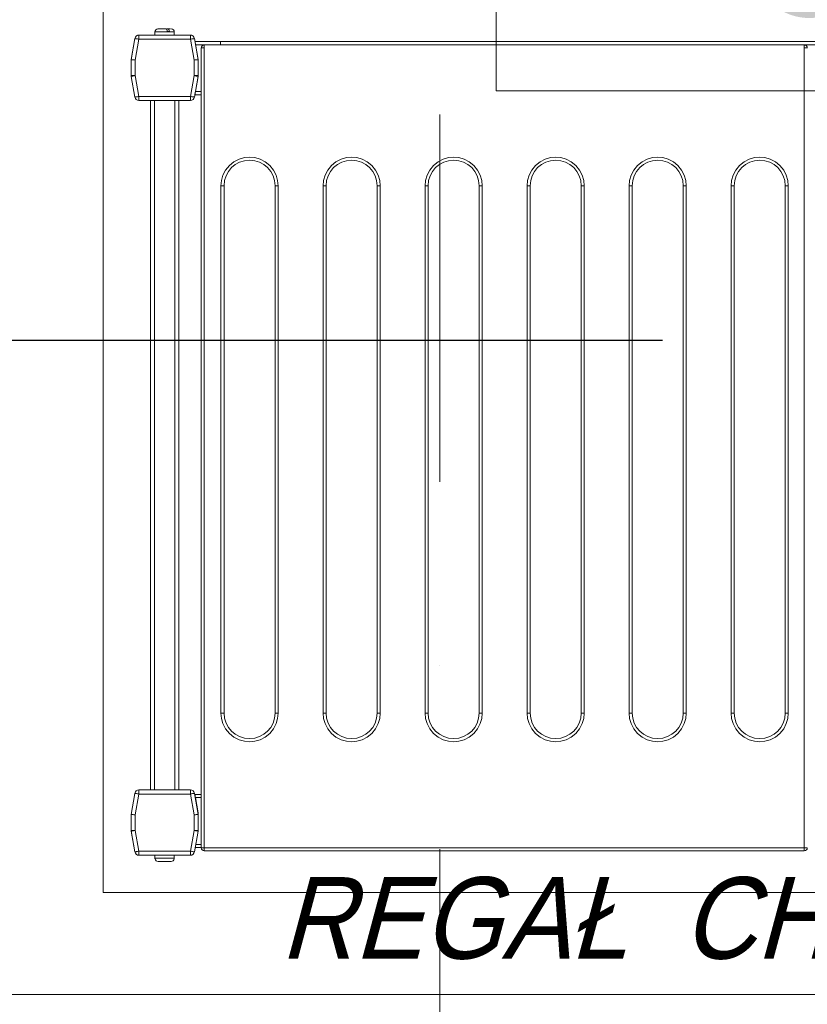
# Model space of a CAD drawing. Header units: centimetres. Extents: x -9388 to 91680, y -1419244 to 50347.
# Tile 43 of 183: x 14868 to 15254, y -710339 to -709857. Entities that reach past the tile are written whole.
import ezdxf
from ezdxf.enums import TextEntityAlignment as Align

# ---------------------------------------------------------------- set-up
doc = ezdxf.new("R2010")
doc.units = ezdxf.units.CM
doc.linetypes.add('Kropki i Kreski', pattern=[360, 180, -90, 0, -90])
doc.linetypes.add('PHANTOM', pattern=[2.5, 1.25, -0.25, 0.25, -0.25, 0.25, -0.25])
doc.layers.add('! Strefy Powierzchnie', color=7, linetype='Continuous')
doc.layers.add('Osie', color=7, linetype='Continuous')
for name, color, linetype, lineweight in [('Osie_Nr_pióra__1', 7, 'Continuous', 13), ('Osie_Nr_pióra__4', 7, 'Continuous', 13), ('Q_podkład', 8, 'Continuous', 9), ('Q_wys prowadzenia instalacji', 6, 'Continuous', 13), ('Wnętrze - umeblowanie_Nr_pióra__1', 7, 'Continuous', 13), ('Ściany wewnętrzne_Nr_pióra__1', 7, 'Continuous', 13)]:
    doc.layers.add(name, color=color, linetype=linetype, lineweight=lineweight)
doc.layers.add('Q_kd', color=7, linetype='PHANTOM', lineweight=30, true_color=0x01ff01)
doc.layers.add('Wnętrze - umeblowanie_Nr_pióra__201', color=7, linetype='Continuous', lineweight=5, true_color=0x595959)
doc.styles.add('GENERATED_STYLE_2', font='arial.ttf')
doc.styles.add('GENERATED_STYLE_3', font='calibri.ttf')
doc.styles.add('GENERATED_STYLE_5', font='msgothic.ttc')
doc.styles.add('TT', font='ARIALN.TTF', dxfattribs={"height": 200})

# ---------------------------------------------------------------- blocks, each defined once
blk = doc.blocks.new('Standardowy znacznik siatki_7')
at = {"layer": 'Osie_Nr_pióra__4', "linetype": 'Kropki i Kreski'}
blk.add_line((1000, 0), (12138.23, 0), dxfattribs=at)
at = {"layer": 'Osie_Nr_pióra__1', "style": 'GENERATED_STYLE_3'}
for tag, p in [('AC_MarkerText_1_0', (-125, 5.72)), ('AC_MarkerText_1_1', (13263.23, 5.72))]:
    blk.add_attdef(tag, text='', height=100, rotation=270, dxfattribs=at).set_placement(p, align=Align.MIDDLE_CENTER)
blk = doc.blocks.new('PAB.01_RZUT PRZYZIEMIA')
at = {"layer": '! Strefy Powierzchnie', "color": 8, "linetype": 'Continuous', "lineweight": 0, "flags": 128}
blk.add_lwpolyline([(44909, -710284.28), (45909, -710284.28), (45909, -708884.28), (44909, -708884.28)], close=True, dxfattribs=at)
at = {"layer": 'Wnętrze - umeblowanie_Nr_pióra__201', "color": 8, "linetype": 'Continuous'}
for p, q in [((44939.95, -709861.03), (44940.89, -709861.03)), ((44939.95, -709861.03), (44940.89, -709861.03)), ((44924.52, -709865.68), (44922.7, -709876.03)), ((44924.52, -709865.68), (44922.7, -709876.03)), ((44924.52, -709865.77), (44922.7, -709876.12)), ((44924.52, -709865.77), (44922.7, -709876.12)), ((44926.49, -709866.12), (44924.7, -709876.29)), ((44926.49, -709866.12), (44924.7, -709876.29)), ((44951.73, -709864.03), (44926.49, -709864.03)), ((44951.73, -709864.03), (44926.49, -709864.03)), ((44926.49, -709864.12), (44926.49, -709866.12)), ((44951.73, -709864.12), (44926.49, -709864.12)), ((44926.49, -709864.12), (44926.49, -709866.12)), ((44951.73, -709864.12), (44926.49, -709864.12)), ((44951.73, -709866.12), (44926.49, -709866.12)), ((44951.73, -709866.12), (44926.49, -709866.12)), ((44934.36, -709862.53), (44934.36, -709864.03)), ((44943.86, -709862.53), (44934.36, -709862.53)), ((44934.36, -709862.53), (44934.36, -709864.03)), ((44943.86, -709862.53), (44934.36, -709862.53)), ((44941.45, -709862.23), (44940.34, -709862.23)), ((44941.45, -709862.23), (44940.34, -709862.23)), ((44943.86, -709864.03), (44943.86, -709862.53)), ((44943.86, -709864.03), (44943.86, -709862.53)), ((44951.73, -709866.12), (44951.73, -709864.12)), ((44951.73, -709866.12), (44951.73, -709864.12)), ((44953.53, -709876.29), (44951.73, -709866.12)), ((44953.53, -709876.29), (44951.73, -709866.12)), ((44955.53, -709876.03), (44953.7, -709865.68)), ((44955.53, -709876.03), (44953.7, -709865.68)), ((44955.53, -709876.12), (44953.7, -709865.77)), ((44955.53, -709876.12), (44953.7, -709865.77)), ((44966.53, -709867.28), (44953.99, -709867.28)), ((44966.53, -709867.28), (44953.99, -709867.28)), ((44966.53, -709868.78), (44954.25, -709868.78)), ((44966.53, -709868.78), (44954.25, -709868.78)), ((44957.03, -709870.38), (44957.03, -710262.38)), ((44958.53, -709870.38), (44957.03, -709870.38)), ((44957.03, -709870.38), (44957.03, -710262.38)), ((44958.53, -709870.38), (44957.03, -709870.38)), ((45252.53, -709868.88), (44958.53, -709868.88)), ((44958.53, -709868.88), (44958.53, -709868.91)), ((44958.53, -709868.88), (44958.53, -709868.91)), ((44958.53, -709868.91), (44958.53, -709870.38)), ((44958.53, -709868.91), (44958.53, -709870.38)), ((44958.53, -709870.38), (44958.53, -710262.38)), ((44958.53, -709870.38), (44958.53, -710262.38)), ((44966.53, -709868.78), (44966.53, -709867.28)), ((44966.53, -709867.28), (45838.53, -709867.28)), ((44966.53, -709868.78), (44966.53, -709867.28)), ((44966.53, -709867.28), (45838.53, -709867.28)), ((44966.53, -709868.88), (44966.53, -709868.78)), ((44966.53, -709868.78), (45838.53, -709868.78)), ((44966.53, -709868.88), (44966.53, -709868.78)), ((45252.53, -709868.91), (45252.53, -709868.88)), ((45252.53, -709868.91), (45252.53, -709868.88)), ((45252.53, -709870.38), (45252.53, -709868.91)), ((45252.53, -709870.38), (45252.53, -709868.91)), ((45254.03, -709870.38), (45252.53, -709870.38)), ((45252.53, -710262.38), (45252.53, -709870.38)), ((45254.03, -709870.38), (45252.53, -709870.38)), ((45252.53, -710262.38), (45252.53, -709870.38)), ((44922.7, -709876.03), (44922.7, -709884.03)), ((44922.7, -709876.03), (44922.7, -709884.03)), ((44922.7, -709876.12), (44922.7, -709883.94)), ((44922.7, -709876.12), (44922.7, -709883.94)), ((44924.7, -709876.29), (44924.7, -709883.94)), ((44924.7, -709876.29), (44924.7, -709883.94)), ((44953.53, -709883.94), (44953.53, -709876.29)), ((44953.53, -709883.94), (44953.53, -709876.29)), ((44955.53, -709876.12), (44955.53, -709876.03)), ((44955.53, -709876.12), (44955.53, -709876.03)), ((44955.53, -709883.94), (44955.53, -709876.12)), ((44955.53, -709883.94), (44955.53, -709876.12)), ((44922.7, -709883.94), (44924.7, -709883.94)), ((44922.7, -709883.94), (44924.7, -709883.94)), ((44922.7, -709884.03), (44922.7, -709884.05)), ((44922.7, -709884.03), (44922.7, -709884.05)), ((44922.73, -709884.29), (44924.52, -709894.46)), ((44922.73, -709884.29), (44924.52, -709894.46)), ((44924.7, -709883.94), (44926.49, -709894.12)), ((44924.7, -709883.94), (44926.49, -709894.12)), ((44951.73, -709894.12), (44953.53, -709883.94)), ((44951.73, -709894.12), (44953.53, -709883.94)), ((44953.53, -709883.94), (44955.53, -709883.94)), ((44953.53, -709883.94), (44955.53, -709883.94)), ((44953.7, -709894.46), (44955.5, -709884.29)), ((44953.7, -709894.46), (44955.5, -709884.29)), ((44955.53, -709884.28), (44954.21, -709891.78)), ((44955.53, -709884.28), (44954.21, -709891.78)), ((44955.53, -709884.03), (44955.53, -709883.94)), ((44955.53, -709884.03), (44955.53, -709883.94)), ((44955.53, -709884.03), (44955.53, -709884.28)), ((44955.53, -709884.04), (44955.53, -709884.03)), ((44955.53, -709884.03), (44955.53, -709884.28)), ((44955.53, -709884.04), (44955.53, -709884.03)), ((44926.49, -709894.12), (44951.73, -709894.12)), ((44926.49, -709894.12), (44926.49, -709896.12)), ((44926.49, -709894.12), (44951.73, -709894.12)), ((44926.49, -709894.12), (44926.49, -709896.12)), ((44951.73, -709896.12), (44951.73, -709894.12)), ((44951.73, -709896.12), (44951.73, -709894.12)), ((44957.03, -709893.28), (44953.94, -709893.28)), ((44957.03, -709893.28), (44953.94, -709893.28)), ((44957.03, -709891.78), (44954.21, -709891.78)), ((44957.03, -709891.78), (44954.21, -709891.78)), ((44926.49, -709896.12), (44951.73, -709896.12)), ((44926.49, -709896.12), (44951.73, -709896.12)), ((44932.11, -709896.12), (44932.11, -710234.03)), ((44932.11, -709896.12), (44932.11, -710234.03)), ((44934.11, -709896.12), (44934.11, -710234.03)), ((44934.11, -709896.12), (44934.11, -710234.03)), ((44944.11, -709896.12), (44944.11, -710234.03)), ((44944.11, -709896.12), (44944.11, -710234.03)), ((44946.11, -709896.12), (44946.11, -710234.03)), ((44946.11, -709896.12), (44946.11, -710234.03)), ((44966.73, -710196.38), (44966.73, -709937.88)), ((44966.73, -709937.88), (44968.23, -709937.88)), ((44966.73, -710196.38), (44966.73, -709937.88)), ((44966.73, -709937.88), (44968.23, -709937.88)), ((44968.23, -710196.38), (44968.23, -709937.88)), ((44968.23, -710196.38), (44968.23, -709937.88)), ((44993.23, -709937.88), (44993.23, -710196.38)), ((44993.23, -709937.88), (44994.73, -709937.88)), ((44993.23, -709937.88), (44993.23, -710196.38)), ((44993.23, -709937.88), (44994.73, -709937.88)), ((44994.73, -709937.88), (44994.73, -710196.38)), ((44994.73, -709937.88), (44994.73, -710196.38)), ((45016.73, -710196.38), (45016.73, -709937.88)), ((45016.73, -709937.88), (45018.23, -709937.88)), ((45016.73, -710196.38), (45016.73, -709937.88)), ((45016.73, -709937.88), (45018.23, -709937.88)), ((45018.23, -710196.38), (45018.23, -709937.88)), ((45018.23, -710196.38), (45018.23, -709937.88)), ((45043.23, -709937.88), (45043.23, -710196.38)), ((45043.23, -709937.88), (45044.73, -709937.88)), ((45043.23, -709937.88), (45043.23, -710196.38)), ((45043.23, -709937.88), (45044.73, -709937.88)), ((45044.73, -709937.88), (45044.73, -710196.38)), ((45044.73, -709937.88), (45044.73, -710196.38)), ((45066.73, -710196.38), (45066.73, -709937.88)), ((45066.73, -709937.88), (45068.23, -709937.88)), ((45066.73, -710196.38), (45066.73, -709937.88)), ((45066.73, -709937.88), (45068.23, -709937.88)), ((45068.23, -710196.38), (45068.23, -709937.88)), ((45068.23, -710196.38), (45068.23, -709937.88)), ((45093.23, -709937.88), (45093.23, -710196.38)), ((45093.23, -709937.88), (45094.73, -709937.88)), ((45093.23, -709937.88), (45093.23, -710196.38)), ((45093.23, -709937.88), (45094.73, -709937.88)), ((45094.73, -709937.88), (45094.73, -710196.38)), ((45094.73, -709937.88), (45094.73, -710196.38)), ((45116.73, -710196.38), (45116.73, -709937.88)), ((45116.73, -709937.88), (45118.23, -709937.88)), ((45116.73, -710196.38), (45116.73, -709937.88)), ((45116.73, -709937.88), (45118.23, -709937.88)), ((45118.23, -710196.38), (45118.23, -709937.88)), ((45118.23, -710196.38), (45118.23, -709937.88)), ((45143.23, -709937.88), (45143.23, -710196.38)), ((45143.23, -709937.88), (45144.73, -709937.88)), ((45143.23, -709937.88), (45143.23, -710196.38)), ((45143.23, -709937.88), (45144.73, -709937.88)), ((45144.73, -709937.88), (45144.73, -710196.38)), ((45144.73, -709937.88), (45144.73, -710196.38)), ((45166.73, -710196.38), (45166.73, -709937.88)), ((45166.73, -709937.88), (45168.23, -709937.88)), ((45166.73, -710196.38), (45166.73, -709937.88)), ((45166.73, -709937.88), (45168.23, -709937.88)), ((45168.23, -710196.38), (45168.23, -709937.88)), ((45168.23, -710196.38), (45168.23, -709937.88)), ((45193.23, -709937.88), (45193.23, -710196.38)), ((45193.23, -709937.88), (45194.73, -709937.88)), ((45193.23, -709937.88), (45193.23, -710196.38)), ((45193.23, -709937.88), (45194.73, -709937.88)), ((45194.73, -709937.88), (45194.73, -710196.38)), ((45194.73, -709937.88), (45194.73, -710196.38)), ((45216.73, -710196.38), (45216.73, -709937.88)), ((45216.73, -709937.88), (45218.23, -709937.88)), ((45216.73, -710196.38), (45216.73, -709937.88)), ((45216.73, -709937.88), (45218.23, -709937.88)), ((45218.23, -710196.38), (45218.23, -709937.88)), ((45218.23, -710196.38), (45218.23, -709937.88)), ((45243.23, -709937.88), (45243.23, -710196.38)), ((45243.23, -709937.88), (45244.73, -709937.88)), ((45243.23, -709937.88), (45244.73, -709937.88)), ((45244.73, -709937.88), (45244.73, -710196.38)), ((44966.73, -710196.38), (44968.23, -710196.38)), ((44966.73, -710196.38), (44968.23, -710196.38)), ((44994.73, -710196.38), (44993.23, -710196.38)), ((44994.73, -710196.38), (44993.23, -710196.38)), ((45016.73, -710196.38), (45018.23, -710196.38)), ((45016.73, -710196.38), (45018.23, -710196.38)), ((45044.73, -710196.38), (45043.23, -710196.38)), ((45044.73, -710196.38), (45043.23, -710196.38)), ((45066.73, -710196.38), (45068.23, -710196.38)), ((45066.73, -710196.38), (45068.23, -710196.38)), ((45094.73, -710196.38), (45093.23, -710196.38)), ((45094.73, -710196.38), (45093.23, -710196.38)), ((45116.73, -710196.38), (45118.23, -710196.38)), ((45116.73, -710196.38), (45118.23, -710196.38)), ((45144.73, -710196.38), (45143.23, -710196.38)), ((45144.73, -710196.38), (45143.23, -710196.38)), ((45166.73, -710196.38), (45168.23, -710196.38)), ((45166.73, -710196.38), (45168.23, -710196.38)), ((45194.73, -710196.38), (45193.23, -710196.38)), ((45194.73, -710196.38), (45193.23, -710196.38)), ((45216.73, -710196.38), (45218.23, -710196.38)), ((45216.73, -710196.38), (45218.23, -710196.38)), ((45244.73, -710196.38), (45243.23, -710196.38)), ((45244.73, -710196.38), (45243.23, -710196.38)), ((44924.52, -710235.68), (44922.7, -710246.03)), ((44922.7, -710246.03), (44924.52, -710235.68)), ((44924.52, -710235.68), (44922.7, -710246.03)), ((44922.7, -710246.03), (44924.52, -710235.68)), ((44926.49, -710236.03), (44924.7, -710246.2)), ((44926.49, -710236.03), (44924.7, -710246.2)), ((44926.49, -710234.03), (44926.49, -710236.03)), ((44951.73, -710234.03), (44926.49, -710234.03)), ((44926.49, -710234.03), (44926.49, -710236.03)), ((44951.73, -710234.03), (44926.49, -710234.03)), ((44951.73, -710236.03), (44926.49, -710236.03)), ((44951.73, -710236.03), (44926.49, -710236.03)), ((44951.73, -710236.03), (44951.73, -710234.03)), ((44951.73, -710236.03), (44951.73, -710234.03)), ((44953.53, -710246.2), (44951.73, -710236.03)), ((44953.53, -710246.2), (44951.73, -710236.03)), ((44955.53, -710246.03), (44953.7, -710235.68)), ((44955.53, -710246.03), (44953.7, -710235.68)), ((44957.03, -710236.28), (44953.94, -710236.28)), ((44957.03, -710236.28), (44953.94, -710236.28)), ((44954.21, -710237.78), (44955.53, -710245.28)), ((44957.03, -710237.78), (44954.21, -710237.78)), ((44954.21, -710237.78), (44955.53, -710245.28)), ((44957.03, -710237.78), (44954.21, -710237.78)), ((44922.7, -710246.03), (44922.7, -710253.85)), ((44922.7, -710254.03), (44922.7, -710246.03)), ((44922.7, -710246.03), (44922.7, -710253.85)), ((44922.7, -710254.03), (44922.7, -710246.03)), ((44924.7, -710246.2), (44924.7, -710253.85)), ((44924.7, -710246.2), (44924.7, -710253.85)), ((44953.53, -710253.85), (44953.53, -710246.2)), ((44953.53, -710253.85), (44953.53, -710246.2)), ((44955.53, -710245.28), (44955.53, -710246.03)), ((44955.53, -710245.28), (44955.53, -710246.03)), ((44955.53, -710253.85), (44955.53, -710246.03)), ((44955.53, -710253.85), (44955.53, -710246.03)), ((44922.7, -710253.85), (44924.7, -710253.85)), ((44922.7, -710253.85), (44924.7, -710253.85)), ((44924.52, -710264.38), (44922.7, -710254.03)), ((44924.52, -710264.38), (44922.7, -710254.03)), ((44922.73, -710254.2), (44924.52, -710264.38)), ((44922.73, -710254.2), (44924.52, -710264.38)), ((44924.7, -710253.85), (44926.49, -710264.03)), ((44924.7, -710253.85), (44926.49, -710264.03)), ((44951.73, -710264.03), (44953.53, -710253.85)), ((44951.73, -710264.03), (44953.53, -710253.85)), ((44953.53, -710253.85), (44955.53, -710253.85)), ((44953.53, -710253.85), (44955.53, -710253.85)), ((44953.7, -710264.38), (44955.5, -710254.2)), ((44953.7, -710264.38), (44955.5, -710254.2)), ((44955.53, -710254.03), (44955.5, -710254.2)), ((44955.53, -710254.03), (44955.5, -710254.2)), ((44955.53, -710253.85), (44955.53, -710254.03)), ((44955.53, -710253.85), (44955.53, -710254.03)), ((44957.03, -710262.28), (44954.07, -710262.28)), ((44957.03, -710262.28), (44954.07, -710262.28)), ((44957.03, -710260.78), (44954.34, -710260.78)), ((44957.03, -710260.78), (44954.34, -710260.78)), ((44957.03, -710262.38), (44958.53, -710262.38)), ((44957.03, -710262.38), (44958.53, -710262.38)), ((44958.53, -710262.38), (45252.53, -710262.38)), ((44958.53, -710263.44), (44958.53, -710262.38)), ((44958.53, -710262.38), (45252.53, -710262.38)), ((44958.53, -710263.44), (44958.53, -710262.38)), ((45252.53, -710262.38), (45254.03, -710262.38)), ((45252.53, -710262.38), (45252.53, -710263.44)), ((45252.53, -710262.38), (45254.03, -710262.38)), ((45252.53, -710262.38), (45252.53, -710263.44)), ((44926.49, -710264.03), (44926.49, -710266.03)), ((44926.49, -710264.03), (44951.73, -710264.03)), ((44926.49, -710264.03), (44926.49, -710266.03)), ((44926.49, -710264.03), (44951.73, -710264.03)), ((44926.49, -710266.03), (44951.73, -710266.03)), ((44926.49, -710266.03), (44951.73, -710266.03)), ((44934.36, -710266.03), (44934.36, -710267.53)), ((44934.36, -710266.03), (44934.36, -710267.53)), ((44934.36, -710267.53), (44943.86, -710267.53)), ((44934.36, -710267.53), (44943.86, -710267.53)), ((44943.86, -710267.53), (44943.86, -710266.03)), ((44943.86, -710267.53), (44943.86, -710266.03)), ((44951.73, -710266.03), (44951.73, -710264.03)), ((44951.73, -710266.03), (44951.73, -710264.03)), ((44958.53, -710263.88), (44958.53, -710263.44)), ((44958.53, -710263.88), (44958.53, -710263.44)), ((44958.53, -710263.88), (45252.53, -710263.88)), ((44958.53, -710263.88), (45252.53, -710263.88)), ((45252.53, -710263.44), (45252.53, -710263.88)), ((45252.53, -710263.44), (45252.53, -710263.88)), ((44934.39, -710267.83), (44934.43, -710267.83)), ((44934.39, -710267.83), (44934.43, -710267.83)), ((44943.79, -710267.83), (44943.83, -710267.83)), ((44943.79, -710267.83), (44943.83, -710267.83))]:
    blk.add_line(p, q, dxfattribs=at)
at = {"layer": 'Wnętrze - umeblowanie_Nr_pióra__201', "color": 8, "linetype": 'Continuous', "flags": 128}
for points in [[(44939.78, -709861.03), (44938.69, -709861.03), (44937.59, -709861.03), (44936.68, -709861.03), (44936.11, -709861.03), (44935.87, -709861.03), (44935.89, -709861.03)], [(44939.78, -709861.03), (44938.69, -709861.03), (44937.59, -709861.03), (44936.68, -709861.03), (44936.11, -709861.03), (44935.87, -709861.03), (44935.89, -709861.03)], [(44940.34, -709862.23), (44940.28, -709861.76), (44940.15, -709861.38), (44939.98, -709861.13), (44939.78, -709861.03)], [(44940.34, -709862.23), (44940.28, -709861.76), (44940.15, -709861.38), (44939.98, -709861.13), (44939.78, -709861.03)], [(44941.91, -709861.03), (44941.68, -709861.03), (44940.89, -709861.03)], [(44940.89, -709861.03), (44941.08, -709861.12), (44941.25, -709861.37), (44941.38, -709861.75), (44941.45, -709862.23)], [(44941.91, -709861.03), (44941.68, -709861.03), (44940.89, -709861.03)], [(44940.89, -709861.03), (44941.08, -709861.12), (44941.25, -709861.37), (44941.38, -709861.75), (44941.45, -709862.23)], [(44926.49, -709866.12), (44926.11, -709866.05), (44925.74, -709865.98), (44925.4, -709865.92), (44925.1, -709865.87), (44924.85, -709865.83), (44924.67, -709865.8), (44924.52, -709865.77)], [(44926.49, -709866.12), (44926.11, -709866.05), (44925.74, -709865.98), (44925.4, -709865.92), (44925.1, -709865.87), (44924.85, -709865.83), (44924.67, -709865.8), (44924.52, -709865.77)], [(44953.67, -709865.78), (44953.55, -709865.8), (44953.37, -709865.83), (44953.13, -709865.87), (44952.83, -709865.92), (44952.49, -709865.98), (44952.12, -709866.05), (44951.73, -709866.12)], [(44953.67, -709865.78), (44953.55, -709865.8), (44953.37, -709865.83), (44953.13, -709865.87), (44952.83, -709865.92), (44952.49, -709865.98), (44952.12, -709866.05), (44951.73, -709866.12)], [(44958.22, -709868.95), (44957.93, -709869.04), (44957.67, -709869.19), (44957.44, -709869.38), (44957.13, -709869.86), (44957.03, -709870.4)], [(44958.22, -709868.95), (44957.93, -709869.04), (44957.67, -709869.19), (44957.44, -709869.38), (44957.13, -709869.86), (44957.03, -709870.4)], [(44958.53, -709868.91), (44958.22, -709868.95)], [(44958.53, -709868.91), (44958.22, -709868.95)], [(45252.83, -709868.95), (45252.53, -709868.91)], [(45252.83, -709868.95), (45252.53, -709868.91)], [(45254.03, -709870.4), (45253.93, -709869.86), (45253.62, -709869.38), (45253.39, -709869.19), (45253.12, -709869.04), (45252.83, -709868.95)], [(45254.03, -709870.4), (45253.93, -709869.86), (45253.62, -709869.38), (45253.39, -709869.19), (45253.12, -709869.04), (45252.83, -709868.95)], [(44922.7, -709876.12), (44922.82, -709876.13), (44922.96, -709876.14), (44923.16, -709876.16), (44923.41, -709876.18), (44923.7, -709876.2), (44924.01, -709876.23), (44924.35, -709876.26), (44924.7, -709876.29)], [(44922.7, -709876.12), (44922.82, -709876.13), (44922.96, -709876.14), (44923.16, -709876.16), (44923.41, -709876.18), (44923.7, -709876.2), (44924.01, -709876.23), (44924.35, -709876.26), (44924.7, -709876.29)], [(44953.53, -709876.29), (44953.92, -709876.26), (44954.29, -709876.23), (44954.64, -709876.2), (44954.94, -709876.17), (44955.19, -709876.15), (44955.38, -709876.13), (44955.53, -709876.12)], [(44953.53, -709876.29), (44953.92, -709876.26), (44954.29, -709876.23), (44954.64, -709876.2), (44954.94, -709876.17), (44955.19, -709876.15), (44955.38, -709876.13), (44955.53, -709876.12)], [(44924.7, -709883.94), (44924.31, -709884.01), (44923.94, -709884.08), (44923.6, -709884.14), (44923.3, -709884.19), (44923.06, -709884.23), (44922.88, -709884.26), (44922.73, -709884.29)], [(44924.7, -709883.94), (44924.31, -709884.01), (44923.94, -709884.08), (44923.6, -709884.14), (44923.3, -709884.19), (44923.06, -709884.23), (44922.88, -709884.26), (44922.73, -709884.29)], [(44955.46, -709884.28), (44955.35, -709884.26), (44955.17, -709884.23), (44954.92, -709884.19), (44954.62, -709884.14), (44954.28, -709884.08), (44953.91, -709884.01), (44953.53, -709883.94)], [(44955.46, -709884.28), (44955.35, -709884.26), (44955.17, -709884.23), (44954.92, -709884.19), (44954.62, -709884.14), (44954.28, -709884.08), (44953.91, -709884.01), (44953.53, -709883.94)], [(44924.56, -709894.46), (44924.67, -709894.44), (44924.85, -709894.41), (44925.1, -709894.36), (44925.4, -709894.31), (44925.74, -709894.25), (44926.11, -709894.19), (44926.49, -709894.12)], [(44924.56, -709894.46), (44924.67, -709894.44), (44924.85, -709894.41), (44925.1, -709894.36), (44925.4, -709894.31), (44925.74, -709894.25), (44926.11, -709894.19), (44926.49, -709894.12)], [(44951.73, -709894.12), (44952.12, -709894.19), (44952.49, -709894.25), (44952.83, -709894.31), (44953.13, -709894.36), (44953.37, -709894.41), (44953.55, -709894.44), (44953.7, -709894.46)], [(44951.73, -709894.12), (44952.12, -709894.19), (44952.49, -709894.25), (44952.83, -709894.31), (44953.13, -709894.36), (44953.37, -709894.41), (44953.55, -709894.44), (44953.7, -709894.46)], [(44954.21, -709891.78), (44954.15, -709892.07), (44954.1, -709892.35), (44954.06, -709892.61), (44954.02, -709892.84), (44953.99, -709893.03), (44953.96, -709893.17), (44953.94, -709893.28)], [(44954.21, -709891.78), (44954.15, -709892.07), (44954.1, -709892.35), (44954.06, -709892.61), (44954.02, -709892.84), (44953.99, -709893.03), (44953.96, -709893.17), (44953.94, -709893.28)], [(44966.73, -709937.88), (44966.96, -709935.33), (44967.71, -709932.73), (44969.01, -709930.22), (44970.83, -709927.98), (44973.07, -709926.16), (44975.57, -709924.86), (44978.18, -709924.11), (44980.73, -709923.88), (44983.28, -709924.11), (44985.88, -709924.86), (44988.39, -709926.16), (44990.63, -709927.98), (44992.45, -709930.22), (44993.74, -709932.73), (44994.49, -709935.33), (44994.73, -709937.88)], [(44966.73, -709937.88), (44966.96, -709935.33), (44967.71, -709932.73), (44969.01, -709930.22), (44970.83, -709927.98), (44973.07, -709926.16), (44975.57, -709924.86), (44978.18, -709924.11), (44980.73, -709923.88), (44983.28, -709924.11), (44985.88, -709924.86), (44988.39, -709926.16), (44990.63, -709927.98), (44992.45, -709930.22), (44993.74, -709932.73), (44994.49, -709935.33), (44994.73, -709937.88)], [(45016.73, -709937.88), (45016.96, -709935.33), (45017.71, -709932.73), (45019.01, -709930.22), (45020.83, -709927.98), (45023.07, -709926.16), (45025.57, -709924.86), (45028.18, -709924.11), (45030.73, -709923.88), (45033.28, -709924.11), (45035.88, -709924.86), (45038.39, -709926.16), (45040.63, -709927.98), (45042.45, -709930.22), (45043.74, -709932.73), (45044.49, -709935.33), (45044.73, -709937.88)], [(45016.73, -709937.88), (45016.96, -709935.33), (45017.71, -709932.73), (45019.01, -709930.22), (45020.83, -709927.98), (45023.07, -709926.16), (45025.57, -709924.86), (45028.18, -709924.11), (45030.73, -709923.88), (45033.28, -709924.11), (45035.88, -709924.86), (45038.39, -709926.16), (45040.63, -709927.98), (45042.45, -709930.22), (45043.74, -709932.73), (45044.49, -709935.33), (45044.73, -709937.88)], [(45066.73, -709937.88), (45066.96, -709935.33), (45067.71, -709932.73), (45069.01, -709930.22), (45070.83, -709927.98), (45073.07, -709926.16), (45075.57, -709924.86), (45078.18, -709924.11), (45080.73, -709923.88), (45083.28, -709924.11), (45085.88, -709924.86), (45088.39, -709926.16), (45090.63, -709927.98), (45092.45, -709930.22), (45093.74, -709932.73), (45094.49, -709935.33), (45094.73, -709937.88)], [(45066.73, -709937.88), (45066.96, -709935.33), (45067.71, -709932.73), (45069.01, -709930.22), (45070.83, -709927.98), (45073.07, -709926.16), (45075.57, -709924.86), (45078.18, -709924.11), (45080.73, -709923.88), (45083.28, -709924.11), (45085.88, -709924.86), (45088.39, -709926.16), (45090.63, -709927.98), (45092.45, -709930.22), (45093.74, -709932.73), (45094.49, -709935.33), (45094.73, -709937.88)], [(45116.73, -709937.88), (45116.96, -709935.33), (45117.71, -709932.73), (45119.01, -709930.22), (45120.83, -709927.98), (45123.07, -709926.16), (45125.57, -709924.86), (45128.18, -709924.11), (45130.73, -709923.88), (45133.28, -709924.11), (45135.88, -709924.86), (45138.39, -709926.16), (45140.63, -709927.98), (45142.45, -709930.22), (45143.74, -709932.73), (45144.49, -709935.33), (45144.73, -709937.88)], [(45116.73, -709937.88), (45116.96, -709935.33), (45117.71, -709932.73), (45119.01, -709930.22), (45120.83, -709927.98), (45123.07, -709926.16), (45125.57, -709924.86), (45128.18, -709924.11), (45130.73, -709923.88), (45133.28, -709924.11), (45135.88, -709924.86), (45138.39, -709926.16), (45140.63, -709927.98), (45142.45, -709930.22), (45143.74, -709932.73), (45144.49, -709935.33), (45144.73, -709937.88)], [(45166.73, -709937.88), (45166.96, -709935.33), (45167.71, -709932.73), (45169.01, -709930.22), (45170.83, -709927.98), (45173.07, -709926.16), (45175.57, -709924.86), (45178.18, -709924.11), (45180.73, -709923.88), (45183.28, -709924.11), (45185.88, -709924.86), (45188.39, -709926.16), (45190.63, -709927.98), (45192.45, -709930.22), (45193.74, -709932.73), (45194.49, -709935.33), (45194.73, -709937.88)], [(45166.73, -709937.88), (45166.96, -709935.33), (45167.71, -709932.73), (45169.01, -709930.22), (45170.83, -709927.98), (45173.07, -709926.16), (45175.57, -709924.86), (45178.18, -709924.11), (45180.73, -709923.88), (45183.28, -709924.11), (45185.88, -709924.86), (45188.39, -709926.16), (45190.63, -709927.98), (45192.45, -709930.22), (45193.74, -709932.73), (45194.49, -709935.33), (45194.73, -709937.88)], [(45216.73, -709937.88), (45216.96, -709935.33), (45217.71, -709932.73), (45219.01, -709930.22), (45220.83, -709927.98), (45223.07, -709926.16), (45225.57, -709924.86), (45228.18, -709924.11), (45230.73, -709923.88), (45233.28, -709924.11), (45235.88, -709924.86), (45238.39, -709926.16), (45240.63, -709927.98), (45242.45, -709930.22), (45243.74, -709932.73), (45244.49, -709935.33), (45244.73, -709937.88)], [(45216.73, -709937.88), (45216.96, -709935.33), (45217.71, -709932.73), (45219.01, -709930.22), (45220.83, -709927.98), (45223.07, -709926.16), (45225.57, -709924.86), (45228.18, -709924.11), (45230.73, -709923.88), (45233.28, -709924.11), (45235.88, -709924.86), (45238.39, -709926.16), (45240.63, -709927.98), (45242.45, -709930.22), (45243.74, -709932.73), (45244.49, -709935.33), (45244.73, -709937.88)], [(44994.73, -710196.38), (44994.49, -710198.93), (44993.74, -710201.53), (44992.45, -710204.04), (44990.63, -710206.28), (44988.39, -710208.1), (44985.88, -710209.4), (44983.28, -710210.15), (44980.73, -710210.38), (44978.18, -710210.15), (44975.57, -710209.4), (44973.07, -710208.1), (44970.83, -710206.28), (44969.01, -710204.04), (44967.71, -710201.53), (44966.96, -710198.93), (44966.73, -710196.38)], [(44994.73, -710196.38), (44994.49, -710198.93), (44993.74, -710201.53), (44992.45, -710204.04), (44990.63, -710206.28), (44988.39, -710208.1), (44985.88, -710209.4), (44983.28, -710210.15), (44980.73, -710210.38), (44978.18, -710210.15), (44975.57, -710209.4), (44973.07, -710208.1), (44970.83, -710206.28), (44969.01, -710204.04), (44967.71, -710201.53), (44966.96, -710198.93), (44966.73, -710196.38)], [(45044.73, -710196.38), (45044.49, -710198.93), (45043.74, -710201.53), (45042.45, -710204.04), (45040.63, -710206.28), (45038.39, -710208.1), (45035.88, -710209.4), (45033.28, -710210.15), (45030.73, -710210.38), (45028.18, -710210.15), (45025.57, -710209.4), (45023.07, -710208.1), (45020.83, -710206.28), (45019.01, -710204.04), (45017.71, -710201.53), (45016.96, -710198.93), (45016.73, -710196.38)], [(45044.73, -710196.38), (45044.49, -710198.93), (45043.74, -710201.53), (45042.45, -710204.04), (45040.63, -710206.28), (45038.39, -710208.1), (45035.88, -710209.4), (45033.28, -710210.15), (45030.73, -710210.38), (45028.18, -710210.15), (45025.57, -710209.4), (45023.07, -710208.1), (45020.83, -710206.28), (45019.01, -710204.04), (45017.71, -710201.53), (45016.96, -710198.93), (45016.73, -710196.38)], [(45094.73, -710196.38), (45094.49, -710198.93), (45093.74, -710201.53), (45092.45, -710204.04), (45090.63, -710206.28), (45088.39, -710208.1), (45085.88, -710209.4), (45083.28, -710210.15), (45080.73, -710210.38), (45078.18, -710210.15), (45075.57, -710209.4), (45073.07, -710208.1), (45070.83, -710206.28), (45069.01, -710204.04), (45067.71, -710201.53), (45066.96, -710198.93), (45066.73, -710196.38)], [(45094.73, -710196.38), (45094.49, -710198.93), (45093.74, -710201.53), (45092.45, -710204.04), (45090.63, -710206.28), (45088.39, -710208.1), (45085.88, -710209.4), (45083.28, -710210.15), (45080.73, -710210.38), (45078.18, -710210.15), (45075.57, -710209.4), (45073.07, -710208.1), (45070.83, -710206.28), (45069.01, -710204.04), (45067.71, -710201.53), (45066.96, -710198.93), (45066.73, -710196.38)], [(45144.73, -710196.38), (45144.49, -710198.93), (45143.74, -710201.53), (45142.45, -710204.04), (45140.63, -710206.28), (45138.39, -710208.1), (45135.88, -710209.4), (45133.28, -710210.15), (45130.73, -710210.38), (45128.18, -710210.15), (45125.57, -710209.4), (45123.07, -710208.1), (45120.83, -710206.28), (45119.01, -710204.04), (45117.71, -710201.53), (45116.96, -710198.93), (45116.73, -710196.38)], [(45144.73, -710196.38), (45144.49, -710198.93), (45143.74, -710201.53), (45142.45, -710204.04), (45140.63, -710206.28), (45138.39, -710208.1), (45135.88, -710209.4), (45133.28, -710210.15), (45130.73, -710210.38), (45128.18, -710210.15), (45125.57, -710209.4), (45123.07, -710208.1), (45120.83, -710206.28), (45119.01, -710204.04), (45117.71, -710201.53), (45116.96, -710198.93), (45116.73, -710196.38)], [(45194.73, -710196.38), (45194.49, -710198.93), (45193.74, -710201.53), (45192.45, -710204.04), (45190.63, -710206.28), (45188.39, -710208.1), (45185.88, -710209.4), (45183.28, -710210.15), (45180.73, -710210.38), (45178.18, -710210.15), (45175.57, -710209.4), (45173.07, -710208.1), (45170.83, -710206.28), (45169.01, -710204.04), (45167.71, -710201.53), (45166.96, -710198.93), (45166.73, -710196.38)], [(45194.73, -710196.38), (45194.49, -710198.93), (45193.74, -710201.53), (45192.45, -710204.04), (45190.63, -710206.28), (45188.39, -710208.1), (45185.88, -710209.4), (45183.28, -710210.15), (45180.73, -710210.38), (45178.18, -710210.15), (45175.57, -710209.4), (45173.07, -710208.1), (45170.83, -710206.28), (45169.01, -710204.04), (45167.71, -710201.53), (45166.96, -710198.93), (45166.73, -710196.38)], [(45244.73, -710196.38), (45244.49, -710198.93), (45243.74, -710201.53), (45242.45, -710204.04), (45240.63, -710206.28), (45238.39, -710208.1), (45235.88, -710209.4), (45233.28, -710210.15), (45230.73, -710210.38), (45228.18, -710210.15), (45225.57, -710209.4), (45223.07, -710208.1), (45220.83, -710206.28), (45219.01, -710204.04), (45217.71, -710201.53), (45216.96, -710198.93), (45216.73, -710196.38)], [(45244.73, -710196.38), (45244.49, -710198.93), (45243.74, -710201.53), (45242.45, -710204.04), (45240.63, -710206.28), (45238.39, -710208.1), (45235.88, -710209.4), (45233.28, -710210.15), (45230.73, -710210.38), (45228.18, -710210.15), (45225.57, -710209.4), (45223.07, -710208.1), (45220.83, -710206.28), (45219.01, -710204.04), (45217.71, -710201.53), (45216.96, -710198.93), (45216.73, -710196.38)], [(44926.49, -710236.03), (44926.11, -710235.96), (44925.74, -710235.9), (44925.4, -710235.84), (44925.1, -710235.78), (44924.85, -710235.74), (44924.67, -710235.71), (44924.52, -710235.68)], [(44926.49, -710236.03), (44926.11, -710235.96), (44925.74, -710235.9), (44925.4, -710235.84), (44925.1, -710235.78), (44924.85, -710235.74), (44924.67, -710235.71), (44924.52, -710235.68)], [(44953.67, -710235.69), (44953.55, -710235.71), (44953.37, -710235.74), (44953.13, -710235.78), (44952.83, -710235.84), (44952.49, -710235.9), (44952.12, -710235.96), (44951.73, -710236.03)], [(44953.67, -710235.69), (44953.55, -710235.71), (44953.37, -710235.74), (44953.13, -710235.78), (44952.83, -710235.84), (44952.49, -710235.9), (44952.12, -710235.96), (44951.73, -710236.03)], [(44953.94, -710236.28), (44953.96, -710236.39), (44953.99, -710236.53), (44954.02, -710236.72), (44954.06, -710236.95), (44954.1, -710237.21), (44954.15, -710237.49), (44954.21, -710237.78)], [(44953.94, -710236.28), (44953.96, -710236.39), (44953.99, -710236.53), (44954.02, -710236.72), (44954.06, -710236.95), (44954.1, -710237.21), (44954.15, -710237.49), (44954.21, -710237.78)], [(44922.7, -710246.03), (44922.82, -710246.04), (44922.96, -710246.05), (44923.16, -710246.07), (44923.41, -710246.09), (44923.7, -710246.12), (44924.01, -710246.15), (44924.35, -710246.17), (44924.7, -710246.2)], [(44922.7, -710246.03), (44922.82, -710246.04), (44922.96, -710246.05), (44923.16, -710246.07), (44923.41, -710246.09), (44923.7, -710246.12), (44924.01, -710246.15), (44924.35, -710246.17), (44924.7, -710246.2)], [(44953.53, -710246.2), (44953.92, -710246.17), (44954.29, -710246.14), (44954.64, -710246.11), (44954.94, -710246.08), (44955.19, -710246.06), (44955.38, -710246.04), (44955.53, -710246.03)], [(44953.53, -710246.2), (44953.92, -710246.17), (44954.29, -710246.14), (44954.64, -710246.11), (44954.94, -710246.08), (44955.19, -710246.06), (44955.38, -710246.04), (44955.53, -710246.03)], [(44924.7, -710253.85), (44924.31, -710253.92), (44923.94, -710253.99), (44923.6, -710254.05), (44923.3, -710254.1), (44923.06, -710254.14), (44922.88, -710254.18), (44922.73, -710254.2)], [(44924.7, -710253.85), (44924.31, -710253.92), (44923.94, -710253.99), (44923.6, -710254.05), (44923.3, -710254.1), (44923.06, -710254.14), (44922.88, -710254.18), (44922.73, -710254.2)], [(44955.46, -710254.2), (44955.35, -710254.18), (44955.17, -710254.14), (44954.92, -710254.1), (44954.62, -710254.05), (44954.28, -710253.99), (44953.91, -710253.92), (44953.53, -710253.85)], [(44955.46, -710254.2), (44955.35, -710254.18), (44955.17, -710254.14), (44954.92, -710254.1), (44954.62, -710254.05), (44954.28, -710253.99), (44953.91, -710253.92), (44953.53, -710253.85)], [(44924.56, -710264.37), (44924.67, -710264.35), (44924.85, -710264.32), (44925.1, -710264.28), (44925.4, -710264.22), (44925.74, -710264.16), (44926.11, -710264.1), (44926.49, -710264.03)], [(44924.56, -710264.37), (44924.67, -710264.35), (44924.85, -710264.32), (44925.1, -710264.28), (44925.4, -710264.22), (44925.74, -710264.16), (44926.11, -710264.1), (44926.49, -710264.03)], [(44951.73, -710264.03), (44952.12, -710264.1), (44952.49, -710264.16), (44952.83, -710264.22), (44953.13, -710264.28), (44953.37, -710264.32), (44953.55, -710264.35), (44953.7, -710264.38)], [(44951.73, -710264.03), (44952.12, -710264.1), (44952.49, -710264.16), (44952.83, -710264.22), (44953.13, -710264.28), (44953.37, -710264.32), (44953.55, -710264.35), (44953.7, -710264.38)], [(44934.43, -710267.83), (44934.61, -710268.3), (44934.94, -710268.68), (44935.37, -710268.93), (44935.92, -710269.03)], [(44934.43, -710267.83), (44934.61, -710268.3), (44934.94, -710268.68), (44935.37, -710268.93), (44935.92, -710269.03)], [(44935.92, -710269.03), (44936.29, -710269.03), (44937.04, -710269.03), (44938.04, -710269.03), (44939.11, -710269.03), (44940.18, -710269.03), (44941.19, -710269.03), (44941.93, -710269.03), (44942.31, -710269.03)], [(44935.92, -710269.03), (44936.29, -710269.03), (44937.04, -710269.03), (44938.04, -710269.03), (44939.11, -710269.03), (44940.18, -710269.03), (44941.19, -710269.03), (44941.93, -710269.03), (44942.31, -710269.03)], [(44942.31, -710269.03), (44942.81, -710268.94), (44943.26, -710268.69), (44943.6, -710268.31), (44943.79, -710267.83)], [(44942.31, -710269.03), (44942.81, -710268.94), (44943.26, -710268.69), (44943.6, -710268.31), (44943.79, -710267.83)]]:
    blk.add_lwpolyline(points, dxfattribs=at)
at = {"layer": 'Wnętrze - umeblowanie_Nr_pióra__201', "color": 8, "linetype": 'Continuous'}
for centre, radius, start, end in [((44935.86, -709862.53), 1.5, 90, 180), ((44935.86, -709862.53), 1.5, 90, 180), ((44942.36, -709862.53), 1.5, 360, 90), ((44942.36, -709862.53), 1.5, 360, 90), ((44926.49, -709866.03), 2, 90, 170), ((44926.49, -709866.03), 2, 90, 170), ((44926.49, -709866.12), 2, 90, 170), ((44926.49, -709866.12), 2, 90, 170), ((44951.73, -709866.03), 2, 10, 90), ((44951.73, -709866.03), 2, 10, 90), ((44951.73, -709866.12), 2, 10, 90), ((44951.73, -709866.12), 2, 10, 90), ((44924.7, -709883.94), 2, 180, 190), ((44924.7, -709883.94), 2, 180, 190), ((44953.53, -709883.94), 2, 350, 360), ((44953.53, -709883.94), 2, 350, 360), ((44926.49, -709894.12), 2, 190, 270), ((44926.49, -709894.12), 2, 190, 270), ((44951.73, -709894.12), 2, 270, 350), ((44951.73, -709894.12), 2, 270, 350), ((44980.73, -709937.88), 12.5, 360, 180), ((44980.73, -709937.88), 12.5, 360, 180), ((45030.73, -709937.88), 12.5, 360, 180), ((45030.73, -709937.88), 12.5, 360, 180), ((45080.73, -709937.88), 12.5, 360, 180), ((45080.73, -709937.88), 12.5, 360, 180), ((45130.73, -709937.88), 12.5, 360, 180), ((45130.73, -709937.88), 12.5, 360, 180), ((45180.73, -709937.88), 12.5, 360, 180), ((45180.73, -709937.88), 12.5, 360, 180), ((45230.73, -709937.88), 12.5, 360, 180), ((45230.73, -709937.88), 12.5, 360, 180), ((44980.73, -710196.38), 12.5, 180, 360), ((44980.73, -710196.38), 12.5, 180, 360), ((45030.73, -710196.38), 12.5, 180, 360), ((45030.73, -710196.38), 12.5, 180, 360), ((45080.73, -710196.38), 12.5, 180, 360), ((45080.73, -710196.38), 12.5, 180, 360), ((45130.73, -710196.38), 12.5, 180, 360), ((45130.73, -710196.38), 12.5, 180, 360), ((45180.73, -710196.38), 12.5, 180, 360), ((45180.73, -710196.38), 12.5, 180, 360), ((45230.73, -710196.38), 12.5, 180, 360), ((45230.73, -710196.38), 12.5, 180, 360), ((44926.49, -710236.03), 2, 90, 170), ((44926.49, -710236.03), 2, 90, 170), ((44951.73, -710236.03), 2, 10, 90), ((44951.73, -710236.03), 2, 10, 90), ((44924.7, -710253.85), 2, 180, 190), ((44924.7, -710253.85), 2, 180, 190), ((44953.53, -710253.85), 2, 350, 360), ((44953.53, -710253.85), 2, 350, 360), ((44958.53, -710262.38), 1.5, 180, 270), ((44958.53, -710262.38), 1.5, 180, 270), ((45252.53, -710262.38), 1.5, 270, 360), ((45252.53, -710262.38), 1.5, 270, 360), ((44926.49, -710264.03), 2, 190, 270), ((44926.49, -710264.03), 2, 190, 270), ((44926.49, -710264.03), 2, 190, 270), ((44926.49, -710264.03), 2, 190, 270), ((44935.86, -710267.53), 1.5, 180, 191.537), ((44935.86, -710267.53), 1.5, 180, 191.537), ((44942.36, -710267.53), 1.5, 348.463, 360), ((44942.36, -710267.53), 1.5, 348.463, 360), ((44951.73, -710264.03), 2, 270, 350), ((44951.73, -710264.03), 2, 270, 350)]:
    blk.add_arc(centre, radius, start, end, dxfattribs=at)
at = {"layer": 'Ściany wewnętrzne_Nr_pióra__1', "color": 8, "linetype": 'Continuous', "flags": 128}
for points in [[(44859, -709098.76), (44859, -708834.28), (45959, -708834.28), (45959, -710334.28), (44859, -710334.28), (44859, -709798.76), (44809, -709798.76), (44809, -710384.28), (46009, -710384.28), (46009, -708784.28), (44809, -708784.28), (44809, -708884.28), (44809, -709098.76)], [(44859, -709098.76), (44909, -709098.76), (44909, -708884.28), (45909, -708884.28), (45909, -710284.28), (44909, -710284.28), (44909, -709798.76), (44859, -709798.76), (44859, -710334.28), (45959, -710334.28), (45959, -708834.28), (44859, -708834.28)]]:
    blk.add_lwpolyline(points, close=True, dxfattribs=at)
at = {"layer": 'Osie', "color": 8, "linetype": 'Continuous', "zscale": 1000, "rotation": 89.99999713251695}
blk.add_blockref('Standardowy znacznik siatki_7', (45074, -712523.39), dxfattribs=at)
at = {"layer": 'Wnętrze - umeblowanie_Nr_pióra__1', "color": 8, "linetype": 'Continuous', "char_height": 40, "attachment_point": 2, "rotation": 360}
for s, insert, style in [('\\A1;{\\fMS Gothic|b0|i0|c238|p49;960x408mm}', (45401.05, -709876.14), 'GENERATED_STYLE_2'), ('\\A1;{\\fMS Gothic|b0|i1|c238|p49;REGAŁ CHŁODNICZY MAGAZYNOWY}', (45406.45, -710276.74), 'GENERATED_STYLE_5')]:
    blk.add_mtext(s, dxfattribs=dict(at, insert=insert, style=style))

msp = doc.modelspace()

# ---------------------------------------------------------------- block references
at = {"layer": 'Q_podkład'}
msp.add_blockref('PAB.01_RZUT PRZYZIEMIA', (-30000, 0), dxfattribs=at)

# ---------------------------------------------------------------- next in the draw order: linework, layer by layer
at = {"layer": 'Q_kd', "ltscale": 300}
msp.add_line((15933, -710013.85, 0), (10600.74, -710013.17, 0), dxfattribs=at)
at = {"layer": 'Q_wys prowadzenia instalacji'}
msp.add_3dface([(15721.5, -709891.38), (15101.5, -709891.38), (15101.5, -709646.38), (15721.5, -709646.38)], dxfattribs=at)

# ---------------------------------------------------------------- next in the draw order: texts
at = {"layer": 'Q_wys prowadzenia instalacji', "style": 'TT', "width": 0.8}
msp.add_text('-0,70m', height=180, dxfattribs=at).set_placement((15411.09, -709763.14, 6.36), align=Align.MIDDLE_CENTER)

doc.saveas('drawing.dxf')
